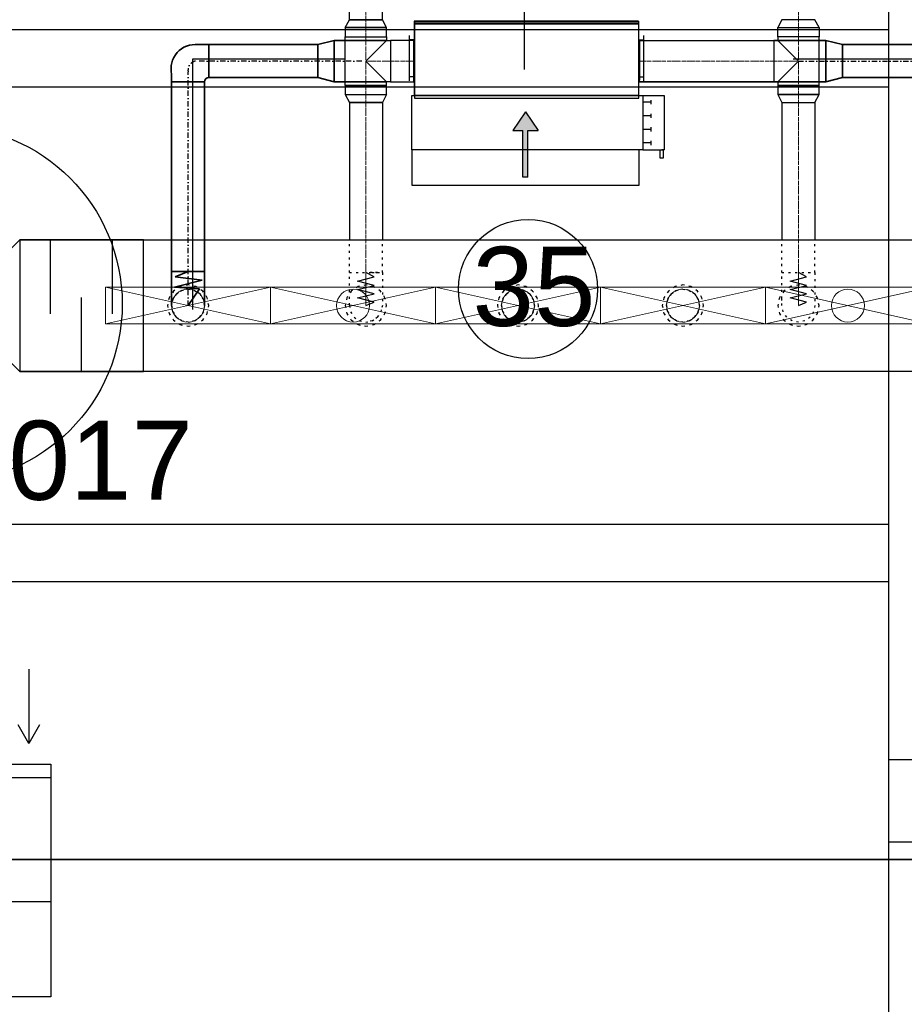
# Model space of a CAD drawing. Header units: centimetres. Extents: x -149939 to 48626, y -46000 to 152985.
# Tile 71 of 256: x -40589 to -35226, y 39766 to 45738. Entities that reach past the tile are written whole.
import ezdxf

# ---------------------------------------------------------------- set-up
doc = ezdxf.new("R2010")
doc.units = ezdxf.units.CM
doc.header["$LTSCALE"] = 50
doc.header["$PDMODE"] = 35
doc.header["$PDSIZE"] = 0.1
for name, pattern in [('01-103-Went PP_poziom-0_5$0$DASHDOT', [25.4, 12.7, -6.35, 0, -6.35]), ('CADVENT_CENTERLINE', [9.9, 7.4, -1, 0.5, -1]), ('CADVENT_HIDDEN', [0.8, 0.25, -0.55]), ('Kondygnacja  -0_5$0$HIDDEN', [9.525, 6.35, -3.175]), ('Kondygnacja  -0_5$0$HIDDEN2', [4.7625, 3.175, -1.5875]), ('Osie rzutów$0$DASHDOT2', [12.7, 6.35, -3.175, 0, -3.175])]:
    doc.linetypes.add(name, pattern=pattern)
doc.layers.get('0').update_dxf_attribs({"color": 8})
doc.layers.get('DEFPOINTS').update_dxf_attribs({"color": 8})
for name, color, linetype in [('01-103-Went PP_poziom-0_5$0$L_Nawiew', 7, 'Continuous'), ('bgde-nawiewEXP', 7, 'Continuous'), ('bgde-nawiewHIDDEN', 250, 'Continuous'), ('bgde-wywiewSOL', 5, 'Continuous'), ('bgde_tlumik', 7, 'Continuous'), ('IS_zmiany 2024', 1, 'Continuous'), ('Kondygnacja  -0_5$0$ARCH_KONSTR_POWYŻEJ RZUTU', 8, 'Kondygnacja  -0_5$0$HIDDEN'), ('Kondygnacja  -0_5$0$ARCH_KONSTR_POWYŻEJ RZUTU_IST', 8, 'Kondygnacja  -0_5$0$HIDDEN2'), ('Osie rzutów$0$ARCH_INFO_OSIE_IST', 8, 'Osie rzutów$0$DASHDOT2'), ('Osie rzutów$0$ARCH_INFO_OSIE_OPISY_IST', 8, 'Continuous')]:
    doc.layers.add(name, color=color, linetype=linetype)
for name, color, linetype, lineweight in [('bgde-nawiewCEN', 7, 'Continuous', 13), ('bgde_nawiewnik', 11, 'Continuous', 5), ('Kondygnacja  -0_5$0$ARCH_INFO_WYMIARY', 8, 'Continuous', 9), ('RFCU', 6, 'Continuous', 30)]:
    doc.layers.add(name, color=color, linetype=linetype, lineweight=lineweight)
doc.styles.add('Arial', font='ARIAL.TTF')
doc.styles.add('Kondygnacja  -0_5$0$Romans', font='Romans.shx', dxfattribs={"width": 0.7})
doc.dimstyles.new('Kondygnacja  -0_5$0$Wymiary 1-100', dxfattribs={"dimtxt": 12, "dimasz": 10, "dimexe": 5, "dimexo": 0, "dimgap": 4, "dimtad": 1, "dimrnd": 0.5, "dimzin": 12, "dimdsep": 46, "dimtxsty": 'Kondygnacja  -0_5$0$Romans', "dimblk": 'Kondygnacja  -0_5$0$_Oblique', "dimcen": 10, "dimdle": 10, "dimclrt": 55, "dimazin": 0, "dimtfac": 1, "dimtmove": 1, "dimatfit": 3, "dimfxl": 8, "dimfxlon": 1, "dimtolj": 1, "dimtzin": 0, "dimarcsym": 0})

# ---------------------------------------------------------------- blocks, each defined once
blk = doc.blocks.new('Osie rzutów')
at = {"layer": 'Osie rzutów$0$ARCH_INFO_OSIE_IST', "ltscale": 10}
for p, q in [((8060, 12510), (8060, 4623.26)), ((4436.04, 8600), (15156.54, 8600))]:
    blk.add_line(p, q, dxfattribs=at)
blk = doc.blocks.new('Kondygnacja  -0_5$0$_Oblique')
at = {"color": 0, "linetype": 'ByBlock', "lineweight": -2}
blk.add_line((-0.5, -0.5), (0.5, 0.5), dxfattribs=at)
blk = doc.blocks.new('*D148')
at = {"layer": 'DEFPOINTS', "color": 0}
for p in [(-59190, 47690), (5862.4, 47690), (6190, 43700)]:
    blk.add_point(p, dxfattribs=at)
at = {"layer": 'Kondygnacja  -0_5$0$ARCH_INFO_WYMIARY', "color": 0, "lineweight": -2}
for p, q in [((5854.4, 47690), (5867.4, 47690)), ((5862.4, 43690), (5862.4, 47700)), ((5870.4, 43700), (5857.4, 43700))]:
    blk.add_line(p, q, dxfattribs=at)
at = {"layer": 'Kondygnacja  -0_5$0$ARCH_INFO_WYMIARY', "color": 0, "linetype": 'ByBlock', "lineweight": -2, "xscale": 10, "yscale": 10, "zscale": 10}
for p, rotation in [((5862.4, 47690), 90), ((5862.4, 43700), 270)]:
    blk.add_blockref('Kondygnacja  -0_5$0$_Oblique', p, dxfattribs=dict(at, rotation=rotation))
at = {"layer": 'Kondygnacja  -0_5$0$ARCH_INFO_WYMIARY', "color": 55, "insert": (5852.4, 45695), "char_height": 12, "attachment_point": 5, "rotation": 90, "style": 'Kondygnacja  -0_5$0$Romans'}
blk.add_mtext('\\A1;3990', dxfattribs=at)
blk = doc.blocks.new('Kondygnacja  -0_5$0$konstrukcja istniejąca -0.5')
at = {"layer": 'Kondygnacja  -0_5$0$ARCH_KONSTR_POWYŻEJ RZUTU_IST', "ltscale": 10}
for points in [[(8582, 8625), (8582, 9775)], [(7538, 9067.89), (8582, 9067.89)], [(8582, 9032.89), (7538, 9032.89)], [(8738, 8575), (8582, 8575), (8582, 8625), (8738, 8625), (8738, 8575)], [(8582, 7425), (8582, 8575)]]:
    blk.add_lwpolyline(points, dxfattribs=at)
at = {"layer": 'Kondygnacja  -0_5$0$ARCH_KONSTR_POWYŻEJ RZUTU_IST', "ltscale": 10, "elevation": 0}
for points in [[(7538, 8767.89), (8582, 8767.89)], [(8582, 8732.89), (7538, 8732.89)]]:
    blk.add_lwpolyline(points, dxfattribs=at)
blk = doc.blocks.new('A$C5B3E7367')
at = {"layer": '01-103-Went PP_poziom-0_5$0$L_Nawiew'}
h = blk.add_hatch(color=256, dxfattribs=at)
h.paths.add_polyline_path([(215, 704), (215, 674), (331.7, 674), (331.7, 612.1), (445.9, 689), (331.7, 765.9), (331.7, 704)])
h.paths.add_polyline_path([(48.3, 704), (48.3, 674), (215, 674), (215, 704)])
for p, q in [((215, 1525), (165, 1525)), ((165, 1525), (165, 1505)), ((165, 1505), (215, 1505)), ((215, 1400), (215, 1530)), ((545, 1530), (215, 1530)), ((215, 1530), (215, 1515)), ((545, 1400), (545, 1530)), ((243.8, 1452), (268.8, 1452)), ((256.2, 1452), (256.2, 1400)), ((326.2, 1452), (351.2, 1452)), ((338.8, 1452), (338.8, 1400)), ((408.8, 1452), (433.8, 1452)), ((421.2, 1452), (421.2, 1400)), ((491.2, 1452), (516.2, 1452)), ((503.8, 1452), (503.8, 1400)), ((0, 1378), (215, 1378)), ((0, 0), (0, 1378)), ((545, 1400), (215, 1400)), ((215, 1400), (215, 1378)), ((215, 1378), (215, 0)), ((545, 0), (545, 1400)), ((445.9, 689), (331.7, 765.9)), ((331.7, 704), (331.7, 765.9)), ((48.3, 704), (331.7, 704)), ((48.3, 704), (48.3, 674)), ((48.3, 674), (331.7, 674)), ((445.9, 689), (331.7, 612.1)), ((331.7, 612.1), (331.7, 674)), ((215, 0), (0, 0)), ((215, 0), (545, 0))]:
    blk.add_line(p, q, dxfattribs=at)
blk = doc.blocks.new('A$C53CA46B8')
at = {"layer": 'bgde-wywiewSOL'}
for p, q in [((200.4, 481.1), (-249.6, 481.1)), ((-249.6, 481.1), (-249.6, -878.9)), ((112.9, 511.1), (-162.1, 511.1)), ((-137.1, 481.1), (-137.1, 511.1)), ((87.9, 481.1), (87.9, 511.1)), ((200.4, 481.1), (200.4, -878.9)), ((200.4, -878.9), (-249.6, -878.9)), ((-137.1, -878.9), (-137.1, -908.9)), ((87.9, -878.9), (87.9, -908.9)), ((112.9, -908.9), (-162.1, -908.9))]:
    blk.add_line(p, q, dxfattribs=at)
at = {"layer": '01-103-Went PP_poziom-0_5$0$L_Nawiew'}
blk.add_blockref('A$C5B3E7367', (-794.6, -893.9), dxfattribs=at)
blk = doc.blocks.new('A$C066D7839')
at = {"layer": 'bgde_nawiewnik', "color": 7}
for p, q in [((-50, -11.15), (-50, 11.15)), ((-50, 11.15), (50, 11.15)), ((-50, -11.15), (50, 11.15)), ((50, -11.15), (-50, 11.15)), ((50, 11.15), (50, -11.15)), ((50, -11.15), (-50, -11.15))]:
    blk.add_line(p, q, dxfattribs=at)
blk.add_circle((0, 0), 10, dxfattribs=at)
blk = doc.blocks.new('t34')
at = {"layer": 'bgde_tlumik'}
for p, q in [((-40401.3, 25953.2), (-40401.3, 26403.2)), ((-40026.3, 25953.2), (-40026.3, 26403.2)), ((-40213.8, 25603.2), (-40213.8, 26053.2))]:
    blk.add_line(p, q, dxfattribs=at)
blk.add_lwpolyline([(-40588.8, 25603.2), (-39838.8, 25603.2), (-39838.8, 26403.2), (-40588.8, 26403.2)], close=True, dxfattribs=at)
blk = doc.blocks.new('A$C6620F7D7')
at = {"layer": 'IS_zmiany 2024', "color": 1, "lineweight": 35}
for p, q in [((-1947.8, 852.9, -3110), (-2674, 852.9, -3110)), ((-2609, 652.9, -3110), (-2609, 852.9, -3110)), ((-1947.8, 852.9, -3110), (-1847.8, 877.9, -3110)), ((-1947.8, 652.9, -3110), (-1947.8, 852.9, -3110)), ((-1531.2, 877.9, -3110), (-1847.8, 877.9, -3110)), ((-1847.8, 627.9, -3110), (-1847.8, 877.9, -3110)), ((816, 877.9, -3110), (1132.6, 877.9, -3110)), ((1132.6, 627.9, -3110), (1132.6, 877.9, -3110)), ((1232.6, 852.9, -3110), (1132.6, 877.9, -3110)), ((1232.6, 652.9, -3110), (1232.6, 852.9, -3110)), ((1232.6, 852.9, -3110), (2506, 852.9, -3110)), ((-2834, -730.2, -3110), (-2834, 672.9, -3110)), ((-2634, 627.9, -3110), (-2834, 627.9, -3110)), ((-2634, -730.2, -3110), (-2634, 627.9, -3110)), ((-1947.8, 652.9, -3110), (-2609, 652.9, -3110)), ((-1847.8, 627.9, -3110), (-1947.8, 652.9, -3110)), ((-1531.2, 627.9, -3110), (-1847.8, 627.9, -3110)), ((816, 627.9, -3110), (1132.6, 627.9, -3110)), ((1132.6, 627.9, -3110), (1232.6, 652.9, -3110)), ((1232.6, 652.9, -3110), (2441, 652.9, -3110)), ((-2634, -524.2, -3110), (-2834, -524.2, -3110)), ((-2734, -524.2, -3110), (-2813.1, -555.5, -3110)), ((-2649.4, -576.3, -3110), (-2816.5, -618.7, -2122.9)), ((-2813.1, -555.5, -3110), (-2649.4, -576.3, -3110)), ((-2816.5, -618.7, -2122.9), (-2665.9, -628.3, -3110)), ((-2665.9, -628.3, -3110), (-2734, -730.2, -3110))]:
    blk.add_line(p, q, dxfattribs=at)
at = {"layer": 'IS_zmiany 2024', "color": 250, "linetype": '01-103-Went PP_poziom-0_5$0$DASHDOT', "ltscale": 0.05}
for p, q in [((-1681.2, 752.9, -3110), (-2689.7, 752.9, -3110)), ((966, 752.9, -3110), (2521.6, 752.9, -3110)), ((-2734, -730.2, -2122.9), (-2734, 687.9, -2122.9))]:
    blk.add_line(p, q, dxfattribs=at)
at = {"layer": 'IS_zmiany 2024', "color": 1, "lineweight": 35}
for centre, radius, start, end in [((-2689.7, 705.7, -3110), 148, 83.9263, 192.80663), ((-2609, 627.9, -3110), 25, 90, 180)]:
    blk.add_arc(centre, radius, start, end, dxfattribs=at)
at = {"layer": 'IS_zmiany 2024', "color": 250, "linetype": '01-103-Went PP_poziom-0_5$0$DASHDOT', "ltscale": 0.05}
blk.add_arc((-2676.7, 696.4, -3110), 58, 102.98305, 188.42512, dxfattribs=at)

msp = doc.modelspace()

# ---------------------------------------------------------------- linework, layer by layer
at = {"layer": 'bgde-nawiewCEN', "linetype": 'CADVENT_CENTERLINE', "ltscale": 0.06}
for p, q in [((-38489.979, 45738.069), (-38489.979, 49803.868)), ((-35867.838, 45738.069), (-35867.838, 49803.868)), ((-38489.979, 45635.069), (-38489.979, 45738.069)), ((-35867.838, 45635.069), (-35867.838, 45738.069)), ((-38489.979, 45635.069), (-38489.979, 45487.069)), ((-35867.838, 45635.069), (-35867.838, 45487.069)), ((-38489.979, 45487.069), (-38489.979, 45339.069)), ((-38339.979, 45487.069), (-38489.979, 45487.069)), ((-38339.979, 45487.069), (-38199.979, 45487.069)), ((-38195.979, 45487.069), (-38199.979, 45487.069)), ((-36835.979, 45487.069), (-36831.979, 45487.069)), ((-36017.838, 45487.069), (-36831.979, 45487.069)), ((-36017.838, 45487.069), (-35867.838, 45487.069)), ((-35867.838, 45487.069), (-35867.838, 45339.069)), ((-38489.979, 45339.069), (-38489.979, 45236.069)), ((-35867.838, 45339.069), (-35867.838, 45236.069)), ((-38489.979, 45236.069), (-38489.979, 44203.959)), ((-35867.838, 45236.069), (-35867.838, 44203.959)), ((-38489.979, 44203.959), (-38489.979, 44185.263)), ((-35867.838, 44203.959), (-35867.838, 44185.263)), ((-38489.979, 44185.263), (-38489.979, 44134.152)), ((-38489.979, 44134.152), (-38489.979, 44106.359)), ((-35867.838, 44185.263), (-35867.838, 44134.152)), ((-35867.838, 44134.152), (-35867.838, 44106.359)), ((-38489.979, 44106.359), (-38489.979, 44082.833)), ((-38489.979, 44082.833), (-38489.979, 44063.218)), ((-35867.838, 44106.359), (-35867.838, 44082.833)), ((-35867.838, 44082.833), (-35867.838, 44063.218)), ((-38489.979, 44063.218), (-38489.979, 44047.159)), ((-38489.979, 44047.159), (-38489.979, 44034.3)), ((-38489.979, 44034.3), (-38489.979, 44024.285)), ((-38489.979, 44024.285), (-38489.979, 44016.759)), ((-38489.979, 44016.759), (-38489.979, 44011.366)), ((-35867.838, 44063.218), (-35867.838, 44047.159)), ((-35867.838, 44047.159), (-35867.838, 44034.3)), ((-35867.838, 44034.3), (-35867.838, 44024.285)), ((-35867.838, 44024.285), (-35867.838, 44016.759)), ((-35867.838, 44016.759), (-35867.838, 44011.366)), ((-38489.979, 44011.366), (-38489.979, 44007.752)), ((-38489.979, 44007.752), (-38489.979, 44005.559)), ((-38489.979, 44005.559), (-38489.979, 44004.433)), ((-38489.979, 44004.433), (-38489.979, 44003.959)), ((-35867.838, 44011.366), (-35867.838, 44007.752)), ((-35867.838, 44007.752), (-35867.838, 44005.559)), ((-35867.838, 44005.559), (-35867.838, 44004.433)), ((-35867.838, 44004.433), (-35867.838, 44003.959))]:
    msp.add_line(p, q, dxfattribs=at)
at = {"layer": 'bgde-nawiewEXP', "linetype": 'Continuous'}
for points in [[(-38614.979, 45689.912), (-38364.979, 45689.912), (-38389.979, 45738.069), (-38389.979, 45738.07), (-38589.979, 45738.07), (-38589.979, 49603.941)], [(-38614.979, 45689.912), (-38589.979, 45738.069), (-38389.979, 45738.069), (-38389.979, 49603.941)], [(-38614.979, 45339.069), (-38614.979, 45635.069), (-38364.979, 45635.069), (-38364.979, 45612.069)], [(-38614.979, 45339.069), (-38364.979, 45339.069), (-38364.979, 45362.069), (-38489.979, 45487.069), (-38364.979, 45612.069), (-38339.979, 45612.069), (-38339.979, 45362.069), (-38364.979, 45362.069)], [(-38199.979, 45362.069), (-38199.979, 45612.069), (-38195.979, 45612.069)], [(-36835.979, 45612.069), (-36831.979, 45612.069), (-36831.979, 45534.905)], [(-36831.979, 45534.905), (-36831.979, 45575.458)], [(-35992.838, 45362.069), (-35867.838, 45487.069), (-35992.838, 45612.069)], [(-36831.979, 45487.069), (-36831.979, 45534.905)], [(-36831.979, 45534.905), (-36831.979, 45487.069)], [(-36831.979, 45487.069), (-36831.979, 45439.234)], [(-36831.979, 45439.234), (-36831.979, 45487.069)], [(-36831.979, 45398.681), (-36831.979, 45439.234)], [(-36831.979, 45439.234), (-36831.979, 45398.681)], [(-36831.979, 45398.681), (-36831.979, 45371.585)], [(-36831.979, 45362.069), (-36831.979, 45398.681)], [(-38199.979, 45362.069), (-38195.979, 45362.069)], [(-36835.979, 45362.069), (-36831.979, 45362.069)], [(-36831.979, 45362.069), (-36835.979, 45362.069)], [(-36831.979, 45362.069), (-36017.838, 45362.069)], [(-38614.979, 45284.226), (-38589.979, 45236.069), (-38589.979, 44403.774)], [(-38614.979, 45284.226), (-38364.979, 45284.226), (-38389.979, 45236.069), (-38389.979, 45236.069), (-38589.979, 45236.069), (-38589.979, 45236.069), (-38389.979, 45236.069), (-38389.979, 44403.774)], [(-35967.838, 45236.069), (-35967.838, 44403.774)], [(-35967.838, 45236.069), (-35767.838, 45236.069), (-35767.838, 44403.774)], [(-40588.801, 44403.774), (-19380.813, 44403.774), (-19380.813, 43603.774), (-40588.801, 43603.774)]]:
    msp.add_lwpolyline(points, dxfattribs=at)
for points in [[(-38614.979, 45635.07), (-38364.979, 45635.07), (-38364.979, 45689.912), (-38614.979, 45689.912)], [(-38195.979, 45712.069), (-36835.979, 45712.069), (-36835.979, 45722.069), (-38195.979, 45722.069)], [(-38195.979, 45262.069), (-36835.979, 45262.069), (-36835.979, 45712.069), (-38195.979, 45712.069)], [(-36017.838, 45362.069), (-35992.838, 45362.069), (-35992.838, 45339.069), (-35742.838, 45339.069), (-35742.838, 45635.07), (-35992.838, 45635.07), (-35992.838, 45689.912), (-35742.838, 45689.912), (-35742.838, 45635.069), (-35992.838, 45635.069), (-35992.838, 45612.069), (-36017.838, 45612.069), (-36017.838, 45371.585)], [(-35992.838, 45689.912), (-35742.838, 45689.912), (-35767.838, 45738.069), (-35967.838, 45738.069)], [(-38339.979, 45362.069), (-38199.979, 45362.069), (-38199.979, 45612.069), (-38339.979, 45612.069), (-38339.979, 45371.585)], [(-36831.979, 45362.069), (-36831.979, 45612.069), (-36017.838, 45612.069), (-36017.838, 45362.069)], [(-38614.979, 45284.227), (-38364.979, 45284.227), (-38364.979, 45339.069), (-38614.979, 45339.069)], [(-35992.838, 45284.227), (-35742.838, 45284.227), (-35742.838, 45339.069), (-35992.838, 45339.069)], [(-35992.838, 45284.226), (-35967.838, 45236.069), (-35767.838, 45236.069), (-35742.838, 45284.226), (-35983.323, 45284.226)], [(-40588.801, 43603.774), (-40788.801, 43803.774), (-40788.801, 44203.775), (-40588.801, 44403.774)]]:
    msp.add_lwpolyline(points, close=True, dxfattribs=at)
at = {"layer": 'bgde-nawiewHIDDEN', "linetype": 'CADVENT_HIDDEN'}
for points in [[(-38195.979, 45362.069), (-38195.979, 45612.069)], [(-36835.979, 45362.069), (-36835.979, 45612.069)], [(-38589.979, 44203.959), (-38589.979, 44403.774)], [(-38419.269, 44203.959), (-38389.979, 44203.959), (-38389.979, 44403.774)], [(-35967.838, 44203.959), (-35767.838, 44203.959), (-35767.838, 44403.774)], [(-35967.838, 44203.959), (-35967.838, 44403.774)], [(-38589.979, 44005.559), (-38589.979, 44203.959), (-38389.979, 44203.959), (-38389.979, 44003.959), (-38397.591, 43965.691)], [(-38589.979, 44203.959), (-38451.711, 44203.959)], [(-38451.711, 44203.959), (-38489.979, 44203.959)], [(-38451.711, 44203.959), (-38419.269, 44203.959)], [(-38419.269, 44203.959), (-38451.711, 44203.959)], [(-37660.226, 44042.227), (-37638.549, 44074.67)], [(-37638.549, 44074.67), (-37660.226, 44042.227)], [(-37638.549, 44074.67), (-37606.106, 44096.347)], [(-37606.106, 44096.347), (-37638.549, 44074.67)], [(-37606.106, 44096.347), (-37567.838, 44103.959)], [(-37567.838, 44103.959), (-37606.106, 44096.347)], [(-37567.838, 44103.959), (-37529.57, 44096.347)], [(-37529.57, 44096.347), (-37567.838, 44103.959)], [(-37529.57, 44096.347), (-37497.127, 44074.67)], [(-37497.127, 44074.67), (-37529.57, 44096.347)], [(-37497.127, 44074.67), (-37475.45, 44042.227)], [(-37475.45, 44042.227), (-37497.127, 44074.67)], [(-37667.838, 44003.959), (-37660.226, 44042.227)], [(-37660.226, 44042.227), (-37667.838, 44003.959)], [(-37475.45, 44042.227), (-37467.838, 44003.959), (-37475.45, 43965.691)], [(-38589.979, 44005.559), (-38589.979, 44003.959), (-38582.367, 43965.691), (-38560.69, 43933.248), (-38528.248, 43911.571), (-38489.979, 43903.959), (-38451.711, 43911.571)], [(-38419.269, 43933.248), (-38397.591, 43965.691), (-38389.979, 44003.959)], [(-37667.838, 44003.959), (-37660.226, 43965.691)], [(-37660.226, 43965.691), (-37667.838, 44003.959)], [(-37660.226, 43965.691), (-37638.549, 43933.248)], [(-37638.549, 43933.248), (-37660.226, 43965.691)], [(-37497.127, 43933.248), (-37475.45, 43965.691)], [(-37475.45, 43965.691), (-37497.127, 43933.248)], [(-37475.45, 43965.691), (-37467.838, 44003.959)], [(-38451.711, 43911.571), (-38489.979, 43903.959)], [(-38451.711, 43911.571), (-38419.269, 43933.248)], [(-38419.269, 43933.248), (-38451.711, 43911.571)], [(-37638.549, 43933.248), (-37606.106, 43911.571)], [(-37606.106, 43911.571), (-37638.549, 43933.248)], [(-37606.106, 43911.571), (-37567.838, 43903.959)], [(-37567.838, 43903.959), (-37606.106, 43911.571)], [(-37567.838, 43903.959), (-37529.57, 43911.571)], [(-37529.57, 43911.571), (-37567.838, 43903.959)], [(-37529.57, 43911.571), (-37497.127, 43933.248)], [(-37497.127, 43933.248), (-37529.57, 43911.571)]]:
    msp.add_lwpolyline(points, dxfattribs=at)
at = {"layer": 'bgde-nawiewHIDDEN'}
for points in [[(-38489.979, 44003.959), (-38439.979, 44025.257), (-38539.979, 44050.618), (-38439.979, 44075.839), (-38539.979, 44101.124), (-38439.979, 44126.659), (-38539.979, 44152.018), (-38439.979, 44177.477), (-38489.979, 44203.959)], [(-35867.838, 44003.959), (-35817.838, 44025.257), (-35917.838, 44050.618), (-35817.838, 44075.839), (-35917.838, 44101.124), (-35817.838, 44126.659), (-35917.838, 44152.018), (-35817.838, 44177.477), (-35867.838, 44203.959)], [(-39567.838, 44003.959), (-39567.838, 44003.959)], [(-37567.838, 44003.959), (-37567.838, 44003.959)], [(-36567.838, 44003.959), (-36567.838, 44003.959)]]:
    msp.add_lwpolyline(points, dxfattribs=at)
at = {"layer": 'bgde-nawiewHIDDEN', "linetype": 'CADVENT_HIDDEN'}
for points in [[(-35967.838, 44047.159), (-35967.838, 44203.959), (-35767.838, 44203.959), (-35767.838, 44003.959), (-35775.45, 43965.691), (-35797.127, 43933.248), (-35829.57, 43911.571), (-35867.838, 43903.959), (-35906.106, 43911.571), (-35938.549, 43933.248), (-35960.226, 43965.691), (-35967.838, 44003.959), (-35967.838, 44034.3)], [(-39692.838, 44003.959), (-39683.323, 43956.123), (-39656.226, 43915.571), (-39615.674, 43888.474), (-39567.838, 43878.959), (-39520.003, 43888.474), (-39479.45, 43915.571), (-39452.353, 43956.123), (-39442.838, 44003.959), (-39452.353, 44051.794), (-39479.45, 44092.347), (-39520.003, 44119.444), (-39567.838, 44128.959), (-39615.674, 44119.444), (-39656.226, 44092.347), (-39683.323, 44051.794)], [(-39692.838, 44003.959), (-39683.323, 43956.123), (-39656.226, 43915.571), (-39615.674, 43888.474), (-39567.838, 43878.959), (-39520.003, 43888.474), (-39479.45, 43915.571), (-39452.353, 43956.123), (-39442.838, 44003.959), (-39452.353, 44051.794), (-39479.45, 44092.347), (-39520.003, 44119.444), (-39567.838, 44128.959), (-39615.674, 44119.444), (-39656.226, 44092.347), (-39683.323, 44051.794)], [(-39667.838, 44003.959), (-39660.226, 44042.227), (-39638.549, 44074.67), (-39606.106, 44096.347), (-39567.838, 44103.959), (-39529.57, 44096.347), (-39497.127, 44074.67), (-39475.45, 44042.227), (-39467.838, 44003.959), (-39475.45, 43965.691), (-39497.127, 43933.248), (-39529.57, 43911.571), (-39567.838, 43903.959), (-39606.106, 43911.571), (-39638.549, 43933.248), (-39660.226, 43965.691)], [(-39667.838, 44003.959), (-39660.226, 43965.691), (-39638.549, 43933.248), (-39606.106, 43911.571), (-39567.838, 43903.959), (-39529.57, 43911.571), (-39497.127, 43933.248), (-39475.45, 43965.691), (-39467.838, 44003.959), (-39475.45, 44042.227), (-39497.127, 44074.67), (-39529.57, 44096.347), (-39567.838, 44103.959), (-39606.106, 44096.347), (-39638.549, 44074.67), (-39660.226, 44042.227)], [(-38614.979, 44003.959), (-38605.464, 43956.123), (-38578.368, 43915.571), (-38537.815, 43888.474), (-38489.979, 43878.959), (-38442.144, 43888.474), (-38401.591, 43915.571), (-38374.494, 43956.123), (-38364.979, 44003.959), (-38374.494, 44051.794), (-38401.591, 44092.347), (-38442.144, 44119.444), (-38489.979, 44128.959), (-38537.815, 44119.444), (-38578.368, 44092.347), (-38605.464, 44051.794)], [(-38614.979, 44003.959), (-38605.464, 43956.123), (-38578.368, 43915.571), (-38537.815, 43888.474), (-38489.979, 43878.959), (-38442.144, 43888.474), (-38401.591, 43915.571), (-38374.494, 43956.123), (-38364.979, 44003.959), (-38374.494, 44051.794), (-38401.591, 44092.347), (-38442.144, 44119.444), (-38489.979, 44128.959), (-38537.815, 44119.444), (-38578.368, 44092.347), (-38605.464, 44051.794)], [(-37692.838, 44003.959), (-37683.323, 43956.123), (-37656.226, 43915.571), (-37615.674, 43888.474), (-37567.838, 43878.959), (-37520.003, 43888.474), (-37479.45, 43915.571), (-37452.353, 43956.123), (-37442.838, 44003.959), (-37452.353, 44051.794), (-37479.45, 44092.347), (-37520.003, 44119.444), (-37567.838, 44128.959), (-37615.674, 44119.444), (-37656.226, 44092.347), (-37683.323, 44051.794)], [(-37692.838, 44003.959), (-37683.323, 43956.123), (-37656.226, 43915.571), (-37615.674, 43888.474), (-37567.838, 43878.959), (-37520.003, 43888.474), (-37479.45, 43915.571), (-37452.353, 43956.123), (-37442.838, 44003.959), (-37452.353, 44051.794), (-37479.45, 44092.347), (-37520.003, 44119.444), (-37567.838, 44128.959), (-37615.674, 44119.444), (-37656.226, 44092.347), (-37683.323, 44051.794)], [(-37667.838, 44003.959), (-37660.226, 43965.691), (-37638.549, 43933.248), (-37606.106, 43911.571), (-37567.838, 43903.959), (-37529.57, 43911.571), (-37497.127, 43933.248), (-37475.45, 43965.691), (-37467.838, 44003.959), (-37475.45, 44042.227), (-37497.127, 44074.67), (-37529.57, 44096.347), (-37567.838, 44103.959), (-37606.106, 44096.347), (-37638.549, 44074.67), (-37660.226, 44042.227)], [(-36692.838, 44003.959), (-36683.323, 43956.123), (-36656.226, 43915.571), (-36615.674, 43888.474), (-36567.838, 43878.959), (-36520.003, 43888.474), (-36479.45, 43915.571), (-36452.353, 43956.123), (-36442.838, 44003.959), (-36452.353, 44051.794), (-36479.45, 44092.347), (-36520.003, 44119.444), (-36567.838, 44128.959), (-36615.674, 44119.444), (-36656.226, 44092.347), (-36683.323, 44051.794)], [(-36692.838, 44003.959), (-36683.323, 43956.123), (-36656.226, 43915.571), (-36615.674, 43888.474), (-36567.838, 43878.959), (-36520.003, 43888.474), (-36479.45, 43915.571), (-36452.353, 43956.123), (-36442.838, 44003.959), (-36452.353, 44051.794), (-36479.45, 44092.347), (-36520.003, 44119.444), (-36567.838, 44128.959), (-36615.674, 44119.444), (-36656.226, 44092.347), (-36683.323, 44051.794)], [(-36667.838, 44003.959), (-36660.226, 43965.691), (-36638.549, 43933.248), (-36606.106, 43911.571), (-36567.838, 43903.959), (-36529.57, 43911.571), (-36497.127, 43933.248), (-36475.45, 43965.691), (-36467.838, 44003.959), (-36475.45, 44042.227), (-36497.127, 44074.67), (-36529.57, 44096.347), (-36567.838, 44103.959), (-36606.106, 44096.347), (-36638.549, 44074.67), (-36660.226, 44042.227)], [(-36667.838, 44003.959), (-36660.226, 44042.227), (-36638.549, 44074.67), (-36606.106, 44096.347), (-36567.838, 44103.959), (-36529.57, 44096.347), (-36497.127, 44074.67), (-36475.45, 44042.227), (-36467.838, 44003.959), (-36475.45, 43965.691), (-36497.127, 43933.248), (-36529.57, 43911.571), (-36567.838, 43903.959), (-36606.106, 43911.571), (-36638.549, 43933.248), (-36660.226, 43965.691)], [(-35992.838, 44003.959), (-35983.323, 43956.123), (-35956.226, 43915.571), (-35915.674, 43888.474), (-35867.838, 43878.959), (-35820.003, 43888.474), (-35779.45, 43915.571), (-35752.353, 43956.123), (-35742.838, 44003.959), (-35752.353, 44051.794), (-35779.45, 44092.347), (-35820.003, 44119.444), (-35867.838, 44128.959), (-35915.674, 44119.444), (-35956.226, 44092.347), (-35983.323, 44051.794)], [(-35992.838, 44003.959), (-35983.323, 43956.123), (-35956.226, 43915.571), (-35915.674, 43888.474), (-35867.838, 43878.959), (-35820.003, 43888.474), (-35779.45, 43915.571), (-35752.353, 43956.123), (-35742.838, 44003.959), (-35752.353, 44051.794), (-35779.45, 44092.347), (-35820.003, 44119.444), (-35867.838, 44128.959), (-35915.674, 44119.444), (-35956.226, 44092.347), (-35983.323, 44051.794)]]:
    msp.add_lwpolyline(points, close=True, dxfattribs=at)
at = {"layer": 'IS_zmiany 2024'}
for p, q in [((-39540, 43980), (-39540, 45499.911)), ((-39540, 45499.911), (-38614.979, 45499.911)), ((-35900, 45500), (-34300, 45500)), ((-40533.746, 41798.755), (-40533.746, 41348.755)), ((-40533.746, 41348.755), (-40598.683, 41460.761, 1393)), ((-40468.809, 41460.761, 1393), (-40533.746, 41348.755)), ((-40900, 41221.88), (-40400, 41221.88)), ((-40400, 41221.88), (-40400, 39811.106)), ((-40900, 41141.106), (-40400, 41141.106)), ((-40900, 40390), (-40400, 40390)), ((-40400, 39811.106), (-50700, 39811.106))]:
    msp.add_line(p, q, dxfattribs=at)
at = {"layer": 'IS_zmiany 2024', "color": 30, "lineweight": 30}
for points in [[(-47160, 52985), (-22185, 52985), (-22185, 40645), (-47160, 40645)], [(-47160, 40645), (-22185, 40645), (-22185, 28995), (-47160, 28975)]]:
    msp.add_lwpolyline(points, close=True, dxfattribs=at)
at = {"layer": 'IS_zmiany 2024', "color": 94}
msp.add_circle((-41048.555, 44013.039), 1081.427, dxfattribs=at)
at = {"layer": 'RFCU', "color": 6}
msp.add_line((-37530, 45835.803), (-37530, 45435.803), dxfattribs=at)
at = {"layer": 'RFCU'}
msp.add_circle((-37506.855, 44104.382), 421.787, dxfattribs=at)

# ---------------------------------------------------------------- block references
at = {"layer": '01-103-Went PP_poziom-0_5$0$L_Nawiew', "xscale": -1, "rotation": 270}
msp.add_blockref('A$C53CA46B8', (-37317.949, 45528.749, 2865), dxfattribs=at)
at = {"layer": '01-103-Went PP_poziom-0_5$0$L_Nawiew', "xscale": 10, "yscale": 10, "zscale": 10}
for p in [(-39567.836, 44003.959, 742.119), (-38567.836, 44003.959, 742.119), (-37567.836, 44003.959, 742.119), (-36567.836, 44003.959, 742.119), (-35567.836, 44003.959, 742.119)]:
    msp.add_blockref('A$C066D7839', p, dxfattribs=at)
at = {"layer": 'bgde_tlumik'}
msp.add_blockref('t34', (0, 18000.54), dxfattribs=at)
at = {"layer": 'IS_zmiany 2024'}
msp.add_blockref('A$C6620F7D7', (-36833.808, 44734.161, 2865), dxfattribs=at)
at = {"layer": 'Kondygnacja  -0_5$0$ARCH_KONSTR_POWYŻEJ RZUTU', "xscale": 10, "yscale": 10, "zscale": 10}
msp.add_blockref('Kondygnacja  -0_5$0$konstrukcja istniejąca -0.5', (-121140, -45000), dxfattribs=at)
at = {"layer": 'Osie rzutów$0$ARCH_INFO_OSIE_OPISY_IST', "color": 30, "xscale": 10, "yscale": 10, "zscale": 10}
msp.add_blockref('Osie rzutów', (-121140, -45000), dxfattribs=at)

# ---------------------------------------------------------------- texts
at = {"layer": 'RFCU', "char_height": 480, "attachment_point": 1, "style": 'Arial'}
for s, insert, width in [('35', (-37843.984, 44360.478), 727.77721), ('VAV-017', (-42221.651, 43305.982), 10742.22846)]:
    msp.add_mtext(s, dxfattribs=dict(at, insert=insert, width=width))

# ---------------------------------------------------------------- dimensions: what is measured, and where the dimension line sits
at = {"layer": 'Kondygnacja  -0_5$0$ARCH_INFO_WYMIARY'}
dim = msp.add_linear_dim(base=(5862.405, 47690), p1=(6190, 43700), p2=(-59190, 47690), angle=90, dimstyle='Kondygnacja  -0_5$0$Wymiary 1-100', dxfattribs=at)
dim.commit()
dim.dimension.update_dxf_attribs({"geometry": '*D148', "text_midpoint": (5852.405, 45695)})

doc.saveas('drawing.dxf')
